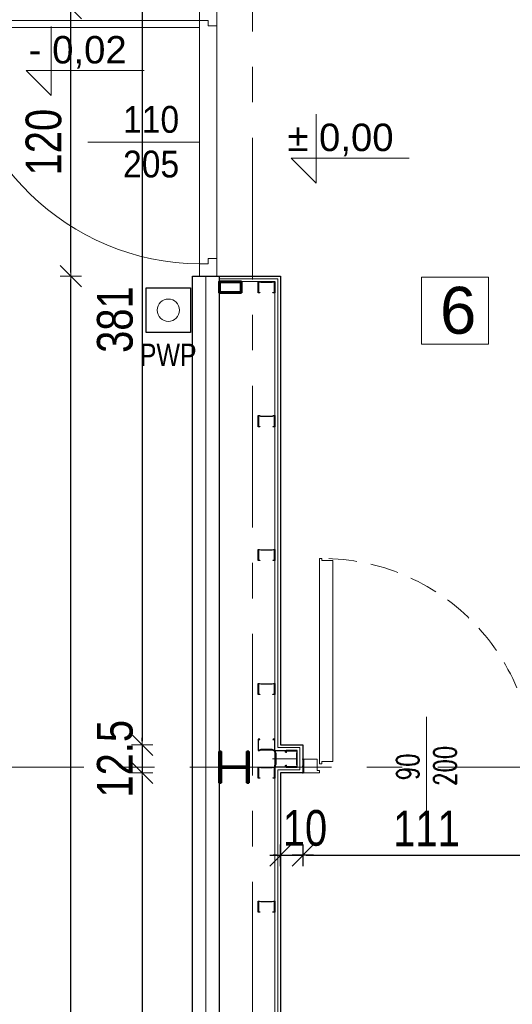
# Model space of a CAD drawing. Header units: centimetres. Extents: x 4120 to 19220, y -7417 to 180.
# Tile 12 of 223: x 8701 to 8922, y -4785 to -4344. Entities that reach past the tile are written whole.
import ezdxf
from ezdxf.enums import TextEntityAlignment as Align

# ---------------------------------------------------------------- set-up
doc = ezdxf.new("R2010")
doc.units = ezdxf.units.CM
doc.linetypes.add('DASHED', pattern=[19.05, 12.7, -6.35])
doc.linetypes.add('Linia siatki', pattern=[22.225, 12.7, -3.175, 3.175, -3.175])
for name, color, linetype, lineweight in [('A_Drzwi', 30, 'Continuous', 20), ('A_Osie', 8, 'Continuous', 9), ('A_Wymiary', 8, 'Continuous', 9), ('INSTAL', 50, 'Continuous', 30), ('Instalacje elektryczne', 1, 'Continuous', 20), ('Konstrukcja', 160, 'Continuous', 50)]:
    doc.layers.add(name, color=color, linetype=linetype, lineweight=lineweight)
for name, color, linetype in [('A_okna', 3, 'Continuous'), ('A_opisy', 7, 'Continuous'), ('A_Wymiary wewnętrzne', 8, 'Continuous'), ('A_Ściany', 2, 'Continuous'), ('Konstrukcja - scian dzialowych', 7, 'Continuous')]:
    doc.layers.add(name, color=color, linetype=linetype)
doc.styles.add('Arial', font='arial.ttf', dxfattribs={"height": 25})
doc.styles.add('Arial_4', font='arial.ttf', dxfattribs={"height": 122.941617})
doc.styles.add('JACEK_07', font='SIMPLEX.SHX', dxfattribs={"width": 0.7})
doc.styles.add('marcin', font='arial.ttf', dxfattribs={"width": 0.8, "height": 16})
doc.linetypes.add('BATTING', pattern='A,0.0001,-0.1,[134,ltypeshp.shx,S=0.1,R=0,X=-0.1,Y=0],-0.2,[134,ltypeshp.shx,S=0.1,R=180,X=0.1,Y=0],-0.1', length=0.4001)
doc.linetypes.add('ZIGZAG', pattern='A,0.00254,-5.08,[131,ltypeshp.shx,S=5.08,R=0,X=-5.08,Y=0],-10.16,[131,ltypeshp.shx,S=5.08,R=180,X=5.08,Y=0],-5.08', length=20.32254)
doc.dimstyles.new('WYM A PROJEKT', dxfattribs={"dimscale": 2, "dimtxt": 16, "dimasz": 0.8, "dimexe": 6, "dimexo": 30, "dimgap": 2, "dimtad": 1, "dimdec": 0, "dimzin": 9, "dimdsep": 46, "dimtxsty": 'marcin', "dimblk": 'WW', "dimcen": 0, "dimdle": 6, "dimse1": 1, "dimse2": 1, "dimclrt": 7, "dimadec": 0, "dimazin": 0, "dimtfac": 1, "dimtdec": 0, "dimtix": 1, "dimtmove": 2, "dimatfit": 3, "dimldrblk": 'WW', "dimfxl": 1, "dimtolj": 1, "dimtzin": 0, "dimarcsym": 0})

# ---------------------------------------------------------------- blocks, each defined once
blk = doc.blocks.new('*U1970')
for p, q in [((7.5, 93), (7.5, 1)), ((7.5, 93), (8.5, 93)), ((8.5, 93), (8.5, 92)), ((8.5, 92), (13.5, 92)), ((13.5, 2), (13.5, 92)), ((0.5, 3), (0.5, -3)), ((0.5, 3), (6.5, 3)), ((6.5, 3), (6.5, -2)), ((7.5, 1), (8.5, 1)), ((8.5, 1), (8.5, 2)), ((8.5, 2), (13.5, 2)), ((110.5, 3), (104.5, 3)), ((104.5, -2), (104.5, 3)), ((110.5, 3), (110.5, -3)), ((7.5, -3), (0.5, -3)), ((6.5, -2), (7.5, -2)), ((7.5, -2), (7.5, -3)), ((103.5, -2), (103.5, -3)), ((103.5, -2), (104.5, -2)), ((103.5, -3), (110.5, -3))]:
    blk.add_line(p, q)
at = {"color": 7}
blk.add_line((55.5, -22.01), (55.5, 22.01), dxfattribs=at)
at = {"linetype": 'DASHED'}
blk.add_arc((8.5, -2), 95, 0, 90, dxfattribs=at)
for p in [(111, 3), (111, 0), (111, -3)]:
    blk.add_point(p)
at = {"layer": 'A_okna'}
for p in [(0, 3), (0, 0), (0, -3)]:
    blk.add_point(p, dxfattribs=at)
at = {"color": 7, "style": 'JACEK_07', "width": 0.7}
for s, p in [('200', (68.75, -8.88)), ('90', (52.09, -6.33))]:
    blk.add_text(s, height=10, rotation=90, dxfattribs=at).set_placement(p)
blk = doc.blocks.new('WW')
at = {"color": 80, "ltscale": 2}
blk.add_line((3, 3), (-3, -3), dxfattribs=at)
at = {"ltscale": 2}
for p, q in [((0, -3), (0, 3)), ((-3, 0), (3, 0))]:
    blk.add_line(p, q, dxfattribs=at)
blk = doc.blocks.new('*D2040')
at = {"layer": 'A_Wymiary', "color": 0, "lineweight": -2}
blk.add_line((8755.58, -4289.33), (8755.58, -4667.13), dxfattribs=at)
at = {"layer": 'Defpoints', "color": 0}
for p in [(8817.58, -4287.73), (8755.58, -4668.73), (8817.58, -4668.73)]:
    blk.add_point(p, dxfattribs=at)
at = {"layer": 'A_Wymiary', "color": 0, "lineweight": -2, "xscale": 1.6, "yscale": 1.6, "zscale": 1.6}
for p, rotation in [((8755.58, -4287.73), 90), ((8755.58, -4668.73), 270)]:
    blk.add_blockref('WW', p, dxfattribs=dict(at, rotation=rotation))
at = {"layer": 'A_Wymiary', "color": 7, "insert": (8743.41, -4478.23), "char_height": 16, "attachment_point": 5, "rotation": 90, "style": 'marcin'}
blk.add_mtext('\\A1;381', dxfattribs=at)
blk = doc.blocks.new('*D2041')
at = {"layer": 'A_Wymiary', "color": 0, "lineweight": -2}
for p, q in [((8755.58, -4667.13), (8755.58, -4665.53)), ((8755.58, -4668.73), (8755.58, -4681.23)), ((8755.58, -4682.83), (8755.58, -4684.43))]:
    blk.add_line(p, q, dxfattribs=at)
at = {"layer": 'Defpoints', "color": 0}
for p in [(8817.58, -4668.73), (8755.58, -4681.23), (8817.58, -4681.23)]:
    blk.add_point(p, dxfattribs=at)
at = {"layer": 'A_Wymiary', "color": 0, "lineweight": -2, "xscale": 1.6, "yscale": 1.6, "zscale": 1.6}
for p, rotation in [((8755.58, -4668.73), 270), ((8755.58, -4681.23), 90)]:
    blk.add_blockref('WW', p, dxfattribs=dict(at, rotation=rotation))
at = {"layer": 'A_Wymiary', "color": 7, "insert": (8743.41, -4674.98), "char_height": 16, "attachment_point": 5, "rotation": 90, "style": 'marcin'}
blk.add_mtext('\\A1;12.5', dxfattribs=at)
blk = doc.blocks.new('*D2042')
at = {"layer": 'A_Wymiary', "color": 0, "lineweight": -2}
blk.add_line((8755.58, -4682.83), (8755.58, -4936.13), dxfattribs=at)
at = {"layer": 'Defpoints', "color": 0}
for p in [(8817.58, -4681.23), (8755.58, -4937.73), (8817.58, -4937.73)]:
    blk.add_point(p, dxfattribs=at)
at = {"layer": 'A_Wymiary', "color": 0, "lineweight": -2, "xscale": 1.6, "yscale": 1.6, "zscale": 1.6}
for p, rotation in [((8755.58, -4681.23), 90), ((8755.58, -4937.73), 270)]:
    blk.add_blockref('WW', p, dxfattribs=dict(at, rotation=rotation))
at = {"layer": 'A_Wymiary', "color": 7, "insert": (8743.41, -4809.48), "char_height": 16, "attachment_point": 5, "rotation": 90, "style": 'marcin'}
blk.add_mtext('\\A1;256', dxfattribs=at)
blk = doc.blocks.new('*D2045')
at = {"layer": 'A_Wymiary', "color": 0, "lineweight": -2}
blk.add_line((8723.58, -5499.13), (8723.58, -4460.33), dxfattribs=at)
at = {"layer": 'Defpoints', "color": 0}
for p in [(8723.58, -4458.73), (8778.08, -4458.73), (8780.08, -5500.73)]:
    blk.add_point(p, dxfattribs=at)
at = {"layer": 'A_Wymiary', "color": 0, "lineweight": -2, "xscale": 1.6, "yscale": 1.6, "zscale": 1.6}
for p, rotation in [((8723.58, -4458.73), 90), ((8723.58, -5500.73), 270)]:
    blk.add_blockref('WW', p, dxfattribs=dict(at, rotation=rotation))
at = {"layer": 'A_Wymiary', "color": 7, "insert": (8711.41, -4979.73), "char_height": 16, "attachment_point": 5, "rotation": 90, "style": 'marcin'}
blk.add_mtext('\\A1;1042', dxfattribs=at)
blk = doc.blocks.new('*D2046')
at = {"layer": 'A_Wymiary', "color": 0, "lineweight": -2}
blk.add_line((8723.58, -4457.13), (8723.58, -4340.33), dxfattribs=at)
at = {"layer": 'Defpoints', "color": 0}
for p in [(8723.58, -4338.73), (8778.08, -4338.73), (8778.08, -4458.73)]:
    blk.add_point(p, dxfattribs=at)
at = {"layer": 'A_Wymiary', "color": 0, "lineweight": -2, "xscale": 1.6, "yscale": 1.6, "zscale": 1.6}
for p, rotation in [((8723.58, -4338.73), 90), ((8723.58, -4458.73), 270)]:
    blk.add_blockref('WW', p, dxfattribs=dict(at, rotation=rotation))
at = {"layer": 'A_Wymiary', "color": 7, "insert": (8711.41, -4398.73), "char_height": 16, "attachment_point": 5, "rotation": 90, "style": 'marcin'}
blk.add_mtext('\\A1;120', dxfattribs=at)
blk = doc.blocks.new('*D2063')
at = {"layer": 'A_Wymiary', "color": 0, "lineweight": -2}
blk.add_line((8665.58, -3927.33), (8665.58, -5499.13), dxfattribs=at)
at = {"layer": 'Defpoints', "color": 0}
for p in [(8778.08, -3925.73), (8665.58, -5500.73), (8778.08, -5500.73)]:
    blk.add_point(p, dxfattribs=at)
at = {"layer": 'A_Wymiary', "color": 0, "lineweight": -2, "xscale": 1.6, "yscale": 1.6, "zscale": 1.6}
for p, rotation in [((8665.58, -3925.73), 90), ((8665.58, -5500.73), 270)]:
    blk.add_blockref('WW', p, dxfattribs=dict(at, rotation=rotation))
at = {"layer": 'A_Wymiary', "color": 7, "insert": (8653.41, -4713.23), "char_height": 16, "attachment_point": 5, "rotation": 90, "style": 'marcin'}
blk.add_mtext('\\A1;1575', dxfattribs=at)
blk = doc.blocks.new('*D2145')
at = {"layer": 'A_Wymiary wewnętrzne', "color": 0, "lineweight": -2}
for p, q in [((8815.98, -4718.23), (8814.38, -4718.23)), ((8817.58, -4718.23), (8827.58, -4718.23)), ((8829.18, -4718.23), (8830.78, -4718.23))]:
    blk.add_line(p, q, dxfattribs=at)
at = {"layer": 'Defpoints', "color": 0}
for p in [(8817.58, -4681.23), (8827.58, -4681.23), (8827.58, -4718.23)]:
    blk.add_point(p, dxfattribs=at)
at = {"layer": 'A_Wymiary wewnętrzne', "color": 0, "lineweight": -2, "xscale": 1.6, "yscale": 1.6, "zscale": 1.6}
blk.add_blockref('WW', (8817.58, -4718.23), dxfattribs=at)
at = {"layer": 'A_Wymiary wewnętrzne', "color": 0, "lineweight": -2, "xscale": 1.6, "yscale": 1.6, "zscale": 1.6, "rotation": 180}
blk.add_blockref('WW', (8827.58, -4718.23), dxfattribs=at)
at = {"layer": 'A_Wymiary wewnętrzne', "color": 7, "insert": (8828.58, -4706.06), "char_height": 16, "attachment_point": 5, "style": 'marcin'}
blk.add_mtext('\\A1;10', dxfattribs=at)
blk = doc.blocks.new('*D2146')
at = {"layer": 'A_Wymiary wewnętrzne', "color": 0, "lineweight": -2}
blk.add_line((8829.18, -4718.23), (8936.98, -4718.23), dxfattribs=at)
at = {"layer": 'Defpoints', "color": 0}
for p in [(8827.58, -4681.23), (8938.58, -4681.23), (8938.58, -4718.23)]:
    blk.add_point(p, dxfattribs=at)
at = {"layer": 'A_Wymiary wewnętrzne', "color": 0, "lineweight": -2, "xscale": 1.6, "yscale": 1.6, "zscale": 1.6, "rotation": 180}
blk.add_blockref('WW', (8827.58, -4718.23), dxfattribs=at)
at = {"layer": 'A_Wymiary wewnętrzne', "color": 0, "lineweight": -2, "xscale": 1.6, "yscale": 1.6, "zscale": 1.6}
blk.add_blockref('WW', (8938.58, -4718.23), dxfattribs=at)
at = {"layer": 'A_Wymiary wewnętrzne', "color": 7, "insert": (8883.08, -4706.2), "char_height": 16, "attachment_point": 5, "style": 'marcin'}
blk.add_mtext('\\A1;111', dxfattribs=at)

msp = doc.modelspace()

# ---------------------------------------------------------------- linework, layer by layer
at = {"layer": 'A_Drzwi'}
msp.add_lwpolyline([(8781.22, -4338.73), (8789.08, -4338.73), (8789.08, -4346.59), (8785.15, -4346.59), (8785.15, -4344.23), (8781.22, -4344.23), (8781.22, -4338.73), (8781.22, -4344.23), (8672.22, -4344.23)], dxfattribs=at)
msp.add_lwpolyline([(8672.22, -4347.37, 0.400798), (8781.22, -4453.23), (8781.22, -4458.73), (8789.08, -4458.73), (8789.08, -4450.87), (8785.15, -4450.87), (8785.15, -4453.23), (8781.22, -4453.23), (8781.22, -4344.23), (8781.22, -4347.38), (8672.22, -4347.37), (8781.22, -4347.38), (8781.22, -4344.23), (8785.15, -4344.23), (8785.15, -4346.59), (8789.08, -4346.59), (8789.08, -4450.87)], format="xyb", dxfattribs=at)
at = {"layer": 'A_Drzwi', "color": 7, "linetype": 'Continuous', "lineweight": 18}
msp.add_lwpolyline([(8731.22, -4398.73), (8781.22, -4398.73)], dxfattribs=at)
at = {"layer": 'A_opisy', "color": 7, "lineweight": 0}
for points in [[(8714.72, -4346.88), (8714.72, -4377.81), (8703.54, -4366.63), (8756.47, -4366.63)], [(8833.52, -4386.14), (8833.52, -4417.07), (8822.35, -4405.89), (8875.28, -4405.89)]]:
    msp.add_lwpolyline(points, dxfattribs=at)
at = {"layer": 'A_opisy', "lineweight": 18}
msp.add_lwpolyline([(8880.87, -4459.22), (8910.87, -4459.22), (8910.87, -4489.22), (8880.87, -4489.22), (8880.87, -4459.22)], dxfattribs=at)
at = {"layer": 'A_Osie', "linetype": 'Linia siatki', "ltscale": 5}
for p, q in [((8805.08, -3730), (8805.08, -5750.66)), ((8554.73, -4678.73), (10254.82, -4678.73))]:
    msp.add_line(p, q, dxfattribs=at)
at = {"layer": 'A_Ściany', "color": 4}
msp.add_lwpolyline([(8817.58, -5500.73), (8778.08, -5500.73), (8778.08, -4458.73), (8789.08, -4458.73), (8789.08, -4458.73), (8790.08, -4458.73), (8790.08, -5488.73), (8817.58, -5488.73)], close=True, dxfattribs=at)
at = {"layer": 'A_Ściany', "color": 251, "linetype": 'ZIGZAG', "lineweight": 20, "ltscale": 0.95}
msp.add_lwpolyline([(8784.08, -4458.73), (8784.08, -5494.73), (8817.58, -5494.73)], dxfattribs=at)
at = {"layer": 'A_Ściany'}
msp.add_lwpolyline([(8789.08, -4458.73), (8817.58, -4458.73), (8817.58, -4668.73), (8827.58, -4668.73), (8827.58, -4681.23), (8817.58, -4681.23), (8817.58, -4902.73), (8844.58, -4902.73), (8844.58, -4902.73), (8914.58, -4902.73), (8914.58, -4873.73), (8998.58, -4873.73), (8998.58, -4947.73)], dxfattribs=at)
at = {"layer": 'A_Ściany', "color": 251, "linetype": 'Continuous', "lineweight": 20}
for points in [[(8790.08, -4459.98), (8816.33, -4459.98), (8816.33, -4669.98), (8826.33, -4669.98), (8826.33, -4679.98), (8816.33, -4679.98), (8816.33, -4903.98), (8845.83, -4903.98), (8845.83, -4903.98), (8915.83, -4903.98), (8915.83, -4874.98), (8997.33, -4874.98), (8997.33, -4946.48), (8989.83, -4946.48), (8989.83, -4882.48), (8923.33, -4882.48), (8923.33, -4911.48), (8853.33, -4911.48), (8853.33, -4946.48), (8816.33, -4946.48), (8816.33, -5488.73)], [(8790.08, -4461.23), (8815.08, -4461.23), (8815.08, -4671.23), (8825.08, -4671.23), (8825.08, -4678.73), (8815.08, -4678.73), (8815.08, -4940.23), (8847.08, -4940.23), (8847.08, -4905.23), (8917.08, -4905.23), (8917.08, -4876.23), (8996.08, -4876.23), (8996.08, -4945.23), (8991.08, -4945.23), (8991.08, -4881.23), (8922.08, -4881.23), (8922.08, -4910.23), (8852.08, -4910.23), (8852.08, -4945.23), (8815.08, -4945.23), (8815.08, -5488.73)]]:
    msp.add_lwpolyline(points, dxfattribs=at)
at = {"layer": 'A_Ściany', "color": 251, "linetype": 'BATTING', "lineweight": 20, "ltscale": 9}
msp.add_lwpolyline([(8824.88, -4674.98), (8814.08, -4674.98)], dxfattribs=at)
at = {"layer": 'INSTAL', "color": 10}
msp.add_lwpolyline([(8757.31, -4464.03), (8777.31, -4464.03), (8777.31, -4484.03), (8757.31, -4484.03)], close=True, dxfattribs=at)
at = {"layer": 'Instalacje elektryczne'}
msp.add_circle((8767.31, -4474.03), 5, dxfattribs=at)
at = {"layer": 'Konstrukcja'}
for points in [[(8800.08, -4466.23), (8800.08, -4461.23), (8790.08, -4461.23), (8790.08, -4466.23)], [(8790.38, -4461.53), (8790.38, -4465.93), (8799.77, -4465.93), (8799.77, -4461.53)], [(8790.08, -4671.73), (8790.08, -4685.73), (8790.93, -4685.73), (8790.93, -4679), (8802.53, -4679), (8802.53, -4685.73), (8803.38, -4685.73), (8803.38, -4671.73), (8802.53, -4671.73), (8802.53, -4678.45), (8790.93, -4678.45), (8790.93, -4671.73)]]:
    msp.add_lwpolyline(points, close=True, dxfattribs=at)
at = {"layer": 'Konstrukcja - scian dzialowych'}
for points in [[(8813.88, -4461.43), (8814.41, -4461.23), (8815.08, -4461.23), (8815.08, -4466.23), (8814.33, -4466.23), (8814.25, -4466.23), (8814.2, -4466.18), (8814.2, -4466.11), (8814.25, -4466.06), (8814.33, -4466.06), (8814.91, -4466.06), (8814.91, -4461.4), (8814.44, -4461.4), (8813.91, -4461.6), (8808.74, -4461.6), (8808.21, -4461.4), (8807.74, -4461.4), (8807.74, -4466.06), (8808.33, -4466.06), (8808.38, -4466.11), (8808.38, -4466.18), (8808.33, -4466.23), (8807.58, -4466.23), (8807.58, -4461.23), (8808.24, -4461.23), (8808.78, -4461.43)], [(8813.88, -4521.43), (8814.41, -4521.23), (8815.08, -4521.23), (8815.08, -4526.23), (8814.33, -4526.23), (8814.25, -4526.23), (8814.2, -4526.18), (8814.2, -4526.11), (8814.25, -4526.06), (8814.33, -4526.06), (8814.91, -4526.06), (8814.91, -4521.4), (8814.44, -4521.4), (8813.91, -4521.6), (8808.74, -4521.6), (8808.21, -4521.4), (8807.74, -4521.4), (8807.74, -4526.06), (8808.33, -4526.06), (8808.38, -4526.11), (8808.38, -4526.18), (8808.33, -4526.23), (8807.58, -4526.23), (8807.58, -4521.23), (8808.24, -4521.23), (8808.78, -4521.43)], [(8813.88, -4581.43), (8814.41, -4581.23), (8815.08, -4581.23), (8815.08, -4586.23), (8814.33, -4586.23), (8814.25, -4586.23), (8814.2, -4586.18), (8814.2, -4586.11), (8814.25, -4586.06), (8814.33, -4586.06), (8814.91, -4586.06), (8814.91, -4581.4), (8814.44, -4581.4), (8813.91, -4581.6), (8808.74, -4581.6), (8808.21, -4581.4), (8807.74, -4581.4), (8807.74, -4586.06), (8808.33, -4586.06), (8808.38, -4586.11), (8808.38, -4586.18), (8808.33, -4586.23), (8807.58, -4586.23), (8807.58, -4581.23), (8808.24, -4581.23), (8808.78, -4581.43)], [(8813.88, -4641.43), (8814.41, -4641.23), (8815.08, -4641.23), (8815.08, -4646.23), (8814.33, -4646.23), (8814.25, -4646.23), (8814.2, -4646.18), (8814.2, -4646.11), (8814.25, -4646.06), (8814.33, -4646.06), (8814.91, -4646.06), (8814.91, -4641.4), (8814.44, -4641.4), (8813.91, -4641.6), (8808.74, -4641.6), (8808.21, -4641.4), (8807.74, -4641.4), (8807.74, -4646.06), (8808.33, -4646.06), (8808.38, -4646.11), (8808.38, -4646.18), (8808.33, -4646.23), (8807.58, -4646.23), (8807.58, -4641.23), (8808.24, -4641.23), (8808.78, -4641.43)], [(8813.88, -4671.03), (8814.41, -4671.23), (8815.08, -4671.23), (8815.08, -4666.23), (8814.33, -4666.23), (8814.25, -4666.23), (8814.2, -4666.28), (8814.2, -4666.35), (8814.25, -4666.4), (8814.33, -4666.4), (8814.91, -4666.4), (8814.91, -4671.06), (8814.44, -4671.06), (8813.91, -4670.86), (8808.74, -4670.86), (8808.21, -4671.06), (8807.74, -4671.06), (8807.74, -4666.4), (8808.33, -4666.4), (8808.38, -4666.35), (8808.38, -4666.28), (8808.33, -4666.23), (8807.58, -4666.23), (8807.58, -4671.23), (8808.24, -4671.23), (8808.78, -4671.03)], [(8815.28, -4672.43), (8815.08, -4671.9), (8815.08, -4671.23), (8820.08, -4671.23), (8820.08, -4671.98), (8820.08, -4672.05), (8820.03, -4672.1), (8819.96, -4672.1), (8819.91, -4672.05), (8819.91, -4671.98), (8819.91, -4671.4), (8815.24, -4671.4), (8815.24, -4671.87), (8815.44, -4672.4), (8815.44, -4677.56), (8815.24, -4678.09), (8815.24, -4678.56), (8819.91, -4678.56), (8819.91, -4677.98), (8819.95, -4677.92), (8820.03, -4677.92), (8820.08, -4677.98), (8820.08, -4678.73), (8815.08, -4678.73), (8815.08, -4678.06), (8815.28, -4677.53)], [(8824.88, -4672.43), (8825.08, -4671.9), (8825.08, -4671.23), (8820.08, -4671.23), (8820.08, -4671.98), (8820.07, -4672.05), (8820.12, -4672.1), (8820.19, -4672.1), (8820.24, -4672.05), (8820.24, -4671.98), (8820.24, -4671.4), (8824.91, -4671.4), (8824.91, -4671.87), (8824.71, -4672.4), (8824.71, -4677.56), (8824.91, -4678.09), (8824.91, -4678.56), (8820.24, -4678.56), (8820.24, -4677.98), (8820.2, -4677.92), (8820.12, -4677.92), (8820.08, -4677.98), (8820.08, -4678.73), (8825.08, -4678.73), (8825.08, -4678.06), (8824.88, -4677.53)], [(8813.88, -4678.93), (8814.41, -4678.73), (8815.08, -4678.73), (8815.08, -4683.73), (8814.33, -4683.73), (8814.25, -4683.73), (8814.2, -4683.68), (8814.2, -4683.61), (8814.25, -4683.56), (8814.33, -4683.56), (8814.91, -4683.56), (8814.91, -4678.9), (8814.44, -4678.9), (8813.91, -4679.1), (8808.74, -4679.1), (8808.21, -4678.9), (8807.74, -4678.9), (8807.74, -4683.56), (8808.33, -4683.56), (8808.38, -4683.61), (8808.38, -4683.68), (8808.33, -4683.73), (8807.58, -4683.73), (8807.58, -4678.73), (8808.24, -4678.73), (8808.78, -4678.93)], [(8813.88, -4738.93), (8814.41, -4738.73), (8815.08, -4738.73), (8815.08, -4743.73), (8814.33, -4743.73), (8814.25, -4743.73), (8814.2, -4743.68), (8814.2, -4743.61), (8814.25, -4743.56), (8814.33, -4743.56), (8814.91, -4743.56), (8814.91, -4738.9), (8814.44, -4738.9), (8813.91, -4739.1), (8808.74, -4739.1), (8808.21, -4738.9), (8807.74, -4738.9), (8807.74, -4743.56), (8808.33, -4743.56), (8808.38, -4743.61), (8808.38, -4743.68), (8808.33, -4743.73), (8807.58, -4743.73), (8807.58, -4738.73), (8808.24, -4738.73), (8808.78, -4738.93)]]:
    msp.add_lwpolyline(points, close=True, dxfattribs=at)

# ---------------------------------------------------------------- block references
at = {"layer": 'A_Drzwi'}
msp.add_blockref('*U1970', (8827.58, -4678.23), dxfattribs=at)

# ---------------------------------------------------------------- texts
at = {"layer": 'A_Drzwi', "color": 7, "lineweight": 18, "insert": (8746.99, -4382.54), "char_height": 12, "width": 177.9283, "attachment_point": 1, "style": 'Arial'}
msp.add_mtext('\\W0.9;110\\P205', dxfattribs=at)
at = {"layer": 'A_opisy', "color": 7, "lineweight": 0, "char_height": 12.294, "width": 62.55, "attachment_point": 1, "line_spacing_factor": 0.938532, "style": 'Arial_4'}
for s, insert in [(' - 0,02', (8699.95, -4351.19)), (' %%P 0,00', (8815.91, -4390.45))]:
    msp.add_mtext(s, dxfattribs=dict(at, insert=insert))
at = {"layer": 'A_opisy', "lineweight": 18, "insert": (8889.11, -4463.55), "char_height": 21, "width": 593.4214, "attachment_point": 1, "style": 'Arial'}
msp.add_mtext('6', dxfattribs=at)
at = {"layer": 'INSTAL', "color": 10, "linetype": 'ByBlock', "style": 'Arial', "width": 0.8}
msp.add_text('PWP', height=10, dxfattribs=at).set_placement((8767.26, -4494.03), align=Align.MIDDLE_CENTER)

# ---------------------------------------------------------------- dimensions: what is measured, and where the dimension line sits
at = {"layer": 'A_Wymiary'}
for base, p1, p2, angle, override, picture, middle in [((8665.58, -5500.73), (8778.08, -3925.73), (8778.08, -5500.73), 90, {"dimdsep": 44}, '*D2063', (8653.41, -4713.23)), ((8755.58, -4668.73), (8817.58, -4287.73), (8817.58, -4668.73), 270, {"dimdsep": 44}, '*D2040', (8743.41, -4478.23)), ((8723.58, -4338.73), (8778.08, -4458.73), (8778.08, -4338.73), 90, {"dimdsep": 44}, '*D2046', (8711.41, -4398.73)), ((8723.58, -4458.73), (8780.08, -5500.73), (8778.08, -4458.73), 90, {"dimdsep": 44}, '*D2045', (8711.41, -4979.73)), ((8755.58, -4681.23), (8817.58, -4668.73), (8817.58, -4681.23), 270, {"dimdec": 1}, '*D2041', (8743.41, -4674.98)), ((8755.575078, -4937.729668), (8817.575078, -4681.229671), (8817.575078, -4937.729668), 270, {"dimdsep": 44}, '*D2042', (8743.407078, -4809.47967))]:
    dim = msp.add_linear_dim(base=base, p1=p1, p2=p2, angle=angle, dimstyle='WYM A PROJEKT', override=override, dxfattribs=at)
    dim.commit()
    dim.dimension.update_dxf_attribs({"geometry": picture, "text_midpoint": middle})
at = {"layer": 'A_Wymiary wewnętrzne'}
dim = msp.add_linear_dim(base=(8827.58, -4718.23), p1=(8817.58, -4681.23), p2=(8827.58, -4681.23), dimstyle='WYM A PROJEKT', override={"dimdsep": 44}, dxfattribs=at)
dim.commit()
dim.dimension.update_dxf_attribs({"geometry": '*D2145', "text_midpoint": (8828.58, -4706.06), "dimtype": 160})
dim = msp.add_linear_dim(base=(8938.58, -4718.23), p1=(8827.58, -4681.23), p2=(8938.58, -4681.23), dimstyle='WYM A PROJEKT', override={"dimdsep": 44}, dxfattribs=at)
dim.commit()
dim.dimension.update_dxf_attribs({"geometry": '*D2146', "text_midpoint": (8883.08, -4706.2)})

doc.saveas('drawing.dxf')
